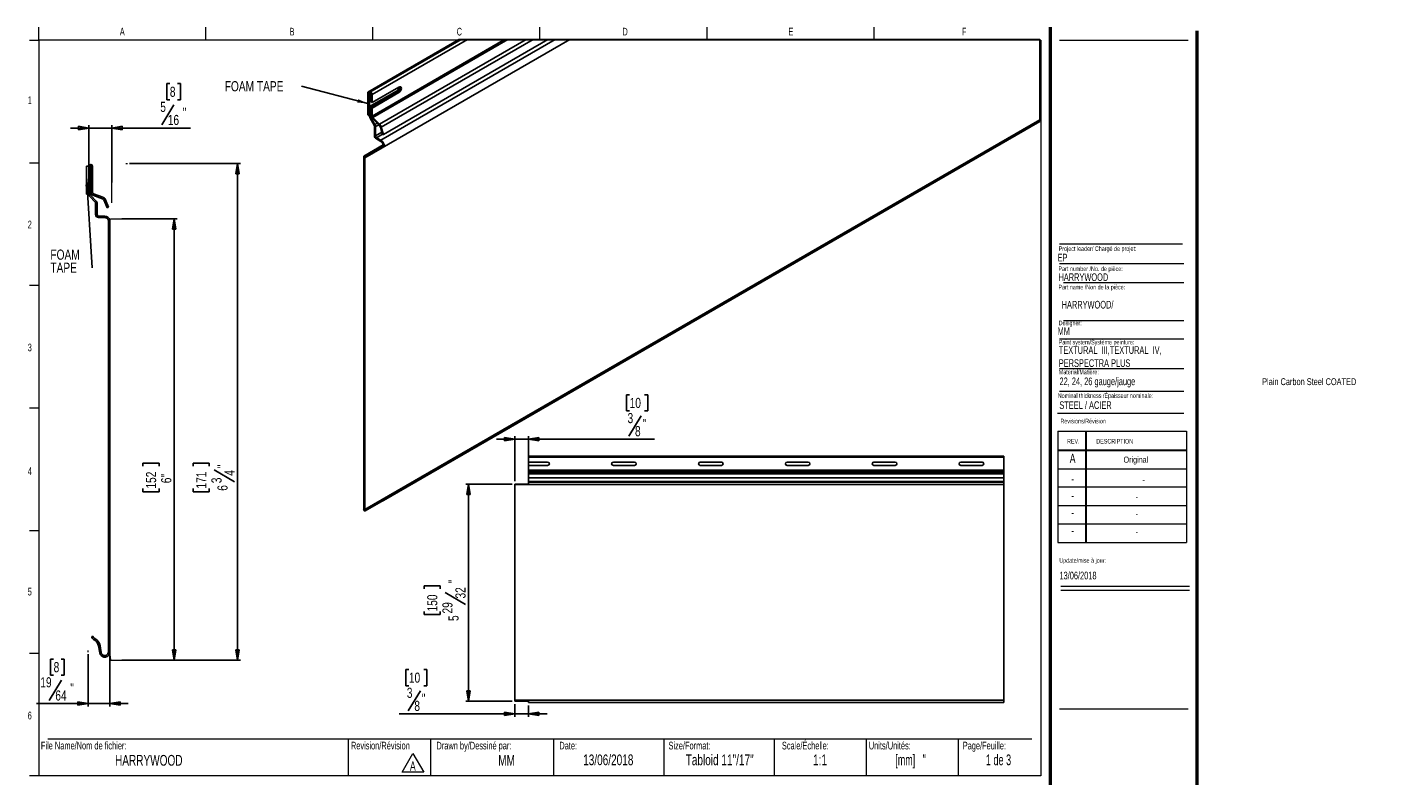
# Model space of a CAD drawing. Header units: inches. Extents: x 0.5 to 18.9, y 0.4 to 10.7.
import ezdxf

# ---------------------------------------------------------------- set-up
doc = ezdxf.new("R2010")
doc.units = ezdxf.units.IN
doc.header["$MEASUREMENT"] = 0
doc.layers.add('FORMAT', color=7, linetype='Continuous')
doc.styles.add('SLDTEXTSTYLE0', font='TXT', dxfattribs={"width": 0.7})
doc.styles.add('SLDTEXTSTYLE1', font='TXT', dxfattribs={"width": 0.633333})
doc.styles.add('SLDTEXTSTYLE2', font='TXT', dxfattribs={"width": 0.625})
doc.styles.add('SLDTEXTSTYLE3', font='TXT', dxfattribs={"width": 0.75})
doc.dimstyles.new('SLDDIMSTYLE0', dxfattribs={"dimtxt": 0.137795, "dimasz": 0.14, "dimexe": 0, "dimexo": 0.0625, "dimgap": 0.034449, "dimtad": 1, "dimdec": 3, "dimrnd": 1e-09, "dimzin": 12, "dimdsep": 46, "dimlunit": 5, "dimtxsty": 'SLDTEXTSTYLE3', "dimblk1": 'CLOSED', "dimblk2": 'CLOSED', "dimsah": 1, "dimcen": 0.09, "dimadec": 0, "dimazin": 3, "dimtfac": 1, "dimtdec": 3, "dimtofl": 0, "dimtmove": 0, "dimatfit": 3, "dimldrblk": 'CLOSED', "dimfxl": 1, "dimfrac": 2, "dimtolj": 1, "dimtzin": 12, "dimarcsym": 0})
doc.dimstyles.new('SLDDIMSTYLE1', dxfattribs={"dimtxt": 0.137795, "dimasz": 0.14, "dimexe": 0, "dimexo": 0.0625, "dimgap": 0.034449, "dimtad": 1, "dimdec": 6, "dimrnd": 1e-09, "dimzin": 12, "dimdsep": 46, "dimlunit": 5, "dimtxsty": 'SLDTEXTSTYLE3', "dimblk1": 'CLOSED', "dimblk2": 'CLOSED', "dimsah": 1, "dimcen": 0.09, "dimadec": 0, "dimazin": 3, "dimtfac": 1, "dimtdec": 3, "dimtofl": 0, "dimtmove": 0, "dimatfit": 3, "dimldrblk": 'CLOSED', "dimfxl": 1, "dimfrac": 2, "dimtolj": 1, "dimtzin": 12, "dimarcsym": 0})
doc.dimstyles.new('SLDDIMSTYLE2', dxfattribs={"dimtxt": 0.137795, "dimasz": 0.14, "dimexe": 0, "dimexo": 0.0625, "dimgap": 0.034449, "dimtad": 1, "dimdec": 6, "dimrnd": 1e-09, "dimzin": 12, "dimdsep": 46, "dimlunit": 5, "dimtxsty": 'SLDTEXTSTYLE3', "dimblk1": 'CLOSED', "dimblk2": 'CLOSED', "dimsah": 1, "dimcen": 0.09, "dimadec": 0, "dimazin": 3, "dimtfac": 1, "dimtdec": 3, "dimtmove": 0, "dimatfit": 0, "dimldrblk": 'CLOSED', "dimfxl": 1, "dimfrac": 2, "dimtolj": 1, "dimtzin": 12, "dimarcsym": 0})
doc.dimstyles.new('SLDDIMSTYLE3', dxfattribs={"dimtxt": 0.18, "dimasz": 0.14, "dimexe": 0, "dimexo": 0.0625, "dimgap": 0, "dimtad": 0, "dimtih": 1, "dimtoh": 1, "dimdec": 0, "dimrnd": 1e-09, "dimzin": 0, "dimdsep": 46, "dimlunit": 5, "dimtxsty": 'Standard', "dimsah": 1, "dimcen": 0.09, "dimadec": 0, "dimazin": 0, "dimtfac": 0.14, "dimtdec": 0, "dimtofl": 0, "dimtmove": 0, "dimatfit": 3, "dimfxl": 1, "dimfrac": 2, "dimtolj": 1, "dimtzin": 0, "dimarcsym": 0})
doc.dimstyles.new('SLDDIMSTYLE4', dxfattribs={"dimtxt": 0.137795, "dimasz": 0.14, "dimexe": 0, "dimexo": 0.0625, "dimgap": 0.034449, "dimtad": 1, "dimdec": 6, "dimlfac": 2, "dimrnd": 1e-09, "dimzin": 12, "dimdsep": 46, "dimlunit": 5, "dimtxsty": 'SLDTEXTSTYLE3', "dimblk1": 'CLOSED', "dimblk2": 'CLOSED', "dimsah": 1, "dimcen": 0.09, "dimadec": 0, "dimazin": 3, "dimtfac": 1, "dimtdec": 3, "dimtmove": 0, "dimatfit": 0, "dimldrblk": 'CLOSED', "dimfxl": 1, "dimfrac": 2, "dimtolj": 1, "dimtzin": 12, "dimarcsym": 0})
doc.dimstyles.new('SLDDIMSTYLE5', dxfattribs={"dimtxt": 0.137795, "dimasz": 0.14, "dimexe": 0, "dimexo": 0.0625, "dimgap": 0.034449, "dimtad": 1, "dimdec": 6, "dimlfac": 2, "dimrnd": 1e-09, "dimzin": 12, "dimdsep": 46, "dimlunit": 5, "dimtxsty": 'SLDTEXTSTYLE3', "dimblk1": 'CLOSED', "dimblk2": 'CLOSED', "dimsah": 1, "dimcen": 0.09, "dimadec": 0, "dimazin": 3, "dimtfac": 1, "dimtdec": 3, "dimtofl": 0, "dimtmove": 0, "dimatfit": 3, "dimldrblk": 'CLOSED', "dimfxl": 1, "dimfrac": 2, "dimtolj": 1, "dimtzin": 12, "dimarcsym": 0})

# ---------------------------------------------------------------- blocks, each defined once
blk = doc.blocks.new('SW_NOTE_0')
at = {"color": 0, "linetype": 'Continuous', "lineweight": 0}
for p, q in [((-0.097, 0.014), (0.05, 0.269)), ((0.05, 0.269), (0.198, 0.014)), ((0.198, 0.014), (-0.097, 0.014))]:
    blk.add_line(p, q, dxfattribs=at)
at = {"color": 0, "linetype": 'Continuous', "lineweight": 0, "insert": (0.049, 0.161), "char_height": 0.125, "attachment_point": 2, "style": 'SLDTEXTSTYLE0'}
blk.add_mtext('A', dxfattribs=at)
blk = doc.blocks.new('SW_NOTE_1')
at = {"layer": 'FORMAT', "color": 0, "char_height": 0.10417, "attachment_point": 1, "style": 'SLDTEXTSTYLE0'}
for s, insert in [('TEXTURAL  III,TEXTURAL  IV,', (0, 0.134)), ('PERSPECTRA PLUS', (0, -0.044))]:
    blk.add_mtext(s, dxfattribs=dict(at, insert=insert))
blk = doc.blocks.new('_CLOSED')
at = {"color": 0, "linetype": 'ByBlock', "lineweight": -2}
for p, q in [((-1, 0.166667), (0, 0)), ((-1, 0.166667), (-1, -0.166667)), ((0, 0), (-1, -0.166667)), ((0, 0), (-1, 0))]:
    blk.add_line(p, q, dxfattribs=at)
blk = doc.blocks.new('_D')
at = {"layer": 'FORMAT'}
for p, q in [((1.756, 8.089), (2.507, 8.089)), ((2.467, 8.089), (2.467, 2.089)), ((2.042, 4.725), (2.042, 4.767)), ((2.042, 4.767), (2.261, 4.767)), ((2.261, 4.767), (2.261, 4.725)), ((2.042, 4.42), (2.042, 4.378)), ((2.261, 4.378), (2.261, 4.42)), ((2.042, 4.378), (2.261, 4.378)), ((1.756, 2.089), (2.507, 2.089))]:
    blk.add_line(p, q, dxfattribs=at)
at = {"layer": 'FORMAT', "xscale": 0.14, "yscale": 0.14}
for p, rotation in [((2.467, 8.089), 90.0000000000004), ((2.467, 2.089), 270.0000000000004)]:
    blk.add_blockref('_CLOSED', p, dxfattribs=dict(at, rotation=rotation))
at = {"layer": 'FORMAT', "char_height": 0.1378, "attachment_point": 1, "rotation": 90, "style": 'SLDTEXTSTYLE3'}
for s, insert in [('152', (2.084, 4.42)), ('6"', (2.29, 4.493))]:
    blk.add_mtext(s, dxfattribs=dict(at, insert=insert))
blk = doc.blocks.new('_D_1')
at = {"layer": 'FORMAT'}
for p, q in [((1.861, 8.839), (3.368, 8.839)), ((3.328, 8.839), (3.328, 2.089)), ((2.725, 4.725), (2.725, 4.767)), ((2.725, 4.767), (2.944, 4.767)), ((2.944, 4.767), (2.944, 4.725)), ((3.012, 4.677), (3.288, 4.512)), ((2.725, 4.42), (2.725, 4.378)), ((2.944, 4.378), (2.944, 4.42)), ((2.725, 4.378), (2.944, 4.378)), ((1.861, 2.089), (3.368, 2.089))]:
    blk.add_line(p, q, dxfattribs=at)
at = {"layer": 'FORMAT', "xscale": 0.14, "yscale": 0.14}
for p, rotation in [((3.328, 8.839), 90.0000000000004), ((3.328, 2.089), 270.0000000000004)]:
    blk.add_blockref('_CLOSED', p, dxfattribs=dict(at, rotation=rotation))
at = {"layer": 'FORMAT', "attachment_point": 1, "rotation": 90, "style": 'SLDTEXTSTYLE3'}
for s, insert, char_height in [('171', (2.766, 4.42), 0.1378), ('"', (3.053, 4.697), 0.138), ('4', (3.151, 4.595), 0.138), ('3', (2.973, 4.493), 0.138), ('6', (3.055, 4.391), 0.138)]:
    blk.add_mtext(s, dxfattribs=dict(at, insert=insert, char_height=char_height))
blk = doc.blocks.new('_D_2')
at = {"layer": 'FORMAT'}
for p, q in [((2.408, 9.926), (2.366, 9.926)), ((2.366, 9.926), (2.366, 9.707)), ((2.51, 9.926), (2.552, 9.926)), ((2.552, 9.926), (2.552, 9.707)), ((2.463, 9.638), (2.297, 9.363)), ((2.366, 9.707), (2.408, 9.707)), ((2.552, 9.707), (2.51, 9.707)), ((1.307, 9.322), (1.057, 9.322)), ((1.307, 8.579), (1.307, 9.362)), ((1.619, 9.322), (1.307, 9.322)), ((1.619, 8.579), (1.619, 9.362)), ((1.619, 9.322), (2.691, 9.322))]:
    blk.add_line(p, q, dxfattribs=at)
at = {"layer": 'FORMAT', "xscale": 0.14, "yscale": 0.14}
blk.add_blockref('_CLOSED', (1.307, 9.322), dxfattribs=at)
at = {"layer": 'FORMAT', "xscale": 0.14, "yscale": 0.14, "rotation": 180.0000000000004}
blk.add_blockref('_CLOSED', (1.619, 9.322), dxfattribs=at)
at = {"layer": 'FORMAT', "attachment_point": 1, "style": 'SLDTEXTSTYLE3'}
for s, insert, char_height in [('8', (2.408, 9.884), 0.138), ('5', (2.278, 9.678), 0.138), ('"', (2.583, 9.598), 0.138), ('16', (2.38, 9.5), 0.1378)]:
    blk.add_mtext(s, dxfattribs=dict(at, insert=insert, char_height=char_height))
blk = doc.blocks.new('_D_3')
at = {"layer": 'FORMAT'}
for p, q in [((0.828, 2.103), (0.786, 2.103)), ((0.786, 2.103), (0.786, 1.884)), ((0.93, 2.103), (0.972, 2.103)), ((0.972, 2.103), (0.972, 1.884)), ((1.296, 2.169), (1.296, 1.46)), ((1.593, 2.169), (1.593, 1.46)), ((0.786, 1.884), (0.828, 1.884)), ((0.972, 1.884), (0.93, 1.884)), ((0.934, 1.816), (0.768, 1.54)), ((1.296, 1.5), (0.596, 1.5)), ((1.296, 1.5), (1.593, 1.5)), ((1.593, 1.5), (1.843, 1.5))]:
    blk.add_line(p, q, dxfattribs=at)
at = {"layer": 'FORMAT', "xscale": 0.14, "yscale": 0.14}
blk.add_blockref('_CLOSED', (1.296, 1.5), dxfattribs=at)
at = {"layer": 'FORMAT', "xscale": 0.14, "yscale": 0.14, "rotation": 180.0000000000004}
blk.add_blockref('_CLOSED', (1.593, 1.5), dxfattribs=at)
at = {"layer": 'FORMAT', "attachment_point": 1, "style": 'SLDTEXTSTYLE3'}
for s, insert, char_height in [('8', (0.828, 2.062), 0.138), ('19', (0.647, 1.856), 0.1378), ('64', (0.851, 1.677), 0.1378), ('"', (1.055, 1.775), 0.138)]:
    blk.add_mtext(s, dxfattribs=dict(at, insert=insert, char_height=char_height))
blk = doc.blocks.new('SW_NOTE_2')
at = {"layer": 'FORMAT', "color": 0, "char_height": 0.1378, "attachment_point": 1, "style": 'SLDTEXTSTYLE3'}
for s, insert in [('FOAM', (-0.57, 0.247)), ('TAPE', (-0.57, 0.069))]:
    blk.add_mtext(s, dxfattribs=dict(at, insert=insert))
blk = doc.blocks.new('SW_NOTE_3')
at = {"layer": 'FORMAT', "color": 0, "insert": (-1.044, 0.069), "char_height": 0.1378, "attachment_point": 1, "style": 'SLDTEXTSTYLE3'}
blk.add_mtext('FOAM TAPE', dxfattribs=at)
blk = doc.blocks.new('_D_4')
at = {"layer": 'FORMAT', "color": 250, "true_color": 0x454545}
for p, q in [((8.659, 5.695), (8.617, 5.695)), ((8.617, 5.695), (8.617, 5.476)), ((8.863, 5.695), (8.905, 5.695)), ((8.905, 5.695), (8.905, 5.476)), ((8.617, 5.476), (8.659, 5.476)), ((8.815, 5.408), (8.65, 5.133)), ((8.905, 5.476), (8.863, 5.476)), ((7.099, 5.092), (6.849, 5.092)), ((7.099, 4.521), (7.099, 5.131)), ((7.286, 5.092), (7.099, 5.092)), ((7.286, 4.659), (7.286, 5.131)), ((7.286, 5.092), (8.997, 5.092))]:
    blk.add_line(p, q, dxfattribs=at)
at = {"layer": 'FORMAT', "color": 250, "true_color": 0x454545, "xscale": 0.14, "yscale": 0.14}
blk.add_blockref('_CLOSED', (7.099, 5.092, 0.09), dxfattribs=at)
at = {"layer": 'FORMAT', "color": 250, "true_color": 0x454545, "xscale": 0.14, "yscale": 0.14, "rotation": 180.0000000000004}
blk.add_blockref('_CLOSED', (7.286, 5.092, 0.09), dxfattribs=at)
at = {"layer": 'FORMAT', "color": 250, "true_color": 0x454545, "attachment_point": 1, "style": 'SLDTEXTSTYLE3'}
for s, insert, char_height in [('10', (8.659, 5.654), 0.1378), ('3', (8.631, 5.448), 0.138), ('"', (8.834, 5.367), 0.138), ('8', (8.732, 5.27), 0.138)]:
    blk.add_mtext(s, dxfattribs=dict(at, insert=insert, char_height=char_height))
blk = doc.blocks.new('_D_5')
at = {"layer": 'FORMAT', "color": 250, "true_color": 0x454545}
for p, q in [((5.658, 1.96), (5.617, 1.96)), ((5.617, 1.96), (5.617, 1.741)), ((5.862, 1.96), (5.904, 1.96)), ((5.904, 1.96), (5.904, 1.741)), ((5.617, 1.741), (5.658, 1.741)), ((5.815, 1.673), (5.649, 1.397)), ((5.904, 1.741), (5.862, 1.741)), ((7.099, 1.489), (7.099, 1.318)), ((7.099, 1.357), (5.524, 1.357)), ((7.286, 1.357), (7.099, 1.357)), ((7.286, 1.471), (7.286, 1.318)), ((7.286, 1.357), (7.536, 1.357))]:
    blk.add_line(p, q, dxfattribs=at)
at = {"layer": 'FORMAT', "color": 250, "true_color": 0x454545, "xscale": 0.14, "yscale": 0.14}
blk.add_blockref('_CLOSED', (7.099, 1.357, 0.09), dxfattribs=at)
at = {"layer": 'FORMAT', "color": 250, "true_color": 0x454545, "xscale": 0.14, "yscale": 0.14, "rotation": 180.0000000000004}
blk.add_blockref('_CLOSED', (7.286, 1.357, 0.09), dxfattribs=at)
at = {"layer": 'FORMAT', "color": 250, "true_color": 0x454545, "attachment_point": 1, "style": 'SLDTEXTSTYLE3'}
for s, insert, char_height in [('10', (5.658, 1.919), 0.1378), ('3', (5.63, 1.713), 0.138), ('8', (5.732, 1.535), 0.138), ('"', (5.834, 1.632), 0.138)]:
    blk.add_mtext(s, dxfattribs=dict(at, insert=insert, char_height=char_height))
blk = doc.blocks.new('_D_6')
at = {"layer": 'FORMAT', "color": 250, "true_color": 0x454545}
for p, q in [((7.06, 4.482), (6.43, 4.482)), ((6.469, 4.482), (6.469, 1.529)), ((5.866, 3.056), (5.866, 3.098)), ((5.866, 3.098), (6.085, 3.098)), ((6.085, 3.098), (6.085, 3.056)), ((6.153, 3.008), (6.429, 2.843)), ((5.866, 2.75), (5.866, 2.708)), ((5.866, 2.708), (6.085, 2.708)), ((6.085, 2.708), (6.085, 2.75)), ((7.06, 1.529), (6.43, 1.529))]:
    blk.add_line(p, q, dxfattribs=at)
at = {"layer": 'FORMAT', "color": 250, "true_color": 0x454545, "xscale": 0.14, "yscale": 0.14}
for p, rotation in [((6.469, 4.482, 0.09), 90.0000000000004), ((6.469, 1.529, 0.09), 270.0000000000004)]:
    blk.add_blockref('_CLOSED', p, dxfattribs=dict(at, rotation=rotation))
at = {"layer": 'FORMAT', "color": 250, "true_color": 0x454545, "attachment_point": 1, "rotation": 90, "style": 'SLDTEXTSTYLE3'}
for s, insert, char_height in [('"', (6.194, 3.129), 0.138), ('150', (5.907, 2.75), 0.1378), ('32', (6.291, 2.926), 0.1378), ('29', (6.113, 2.722), 0.1378), ('5', (6.196, 2.62), 0.138)]:
    blk.add_mtext(s, dxfattribs=dict(at, insert=insert, char_height=char_height))

msp = doc.modelspace()

# ---------------------------------------------------------------- linework, layer by layer
at = {"color": 7, "linetype": 'Continuous', "lineweight": 18}
for p, q in [((0.6262516, 10.51707317), (0.6262516, 10.69394495)), ((2.89708494, 10.51707317), (2.89708494, 10.69394495)), ((5.16791827, 10.51707317), (5.16791827, 10.69394495)), ((7.4387516, 10.51707317), (7.4387516, 10.69394495)), ((9.70958494, 10.69394495), (9.70958494, 10.51707317)), ((11.98041827, 10.69394495), (11.98041827, 10.51707317)), ((0.5012516, 10.51707317), (0.6262516, 10.51707317)), ((14.2512516, 10.51707317), (0.6262516, 10.51707317)), ((0.6262516, 10.51707317), (0.6262516, 0.51707317)), ((14.23801957, 10.52446205), (6.33681026, 10.52446205)), ((14.23801957, 9.40967665), (14.23801957, 10.52446205)), ((14.2512516, 10.51707317), (14.2512516, 0.51707317)), ((14.5012516, 10.51707317), (16.2512516, 10.51707317)), ((0.5012516, 8.8504065), (0.6262516, 8.8504065)), ((14.50528094, 7.4796461), (16.19286796, 7.4796461)), ((0.5012516, 7.18373984), (0.6262516, 7.18373984)), ((14.55782728, 7.22283311), (16.19286796, 7.22283311)), ((14.55782728, 6.70729719), (16.19286796, 6.70729719)), ((14.50528094, 6.45740283), (16.19286796, 6.45740283)), ((14.50528094, 6.05316409), (16.19286796, 6.05316409)), ((14.50528094, 5.74531323), (16.19286796, 5.74531323)), ((0.5012516, 5.51707317), (0.6262516, 5.51707317)), ((14.4754278, 5.446808), (16.19286796, 5.446808)), ((14.48119985, 5.19874946), (16.23119985, 5.19874946)), ((14.48119985, 5.19874946), (14.48119985, 3.68874946)), ((14.85619985, 5.19874946), (14.85619985, 3.68874946)), ((14.86619985, 5.19874946), (14.86619985, 3.68874946)), ((16.23119985, 5.19874946), (16.23119985, 3.68874946)), ((14.48119985, 4.94874946), (16.23119985, 4.94874946)), ((14.48119985, 4.93874946), (16.23119985, 4.93874946)), ((14.48119985, 4.68874946), (16.23119985, 4.68874946)), ((16.23119985, 4.43874946), (14.48119985, 4.43874946)), ((14.48119985, 4.18874946), (16.23119985, 4.18874946)), ((16.23119985, 3.93874946), (14.48119985, 3.93874946)), ((0.5012516, 3.8504065), (0.6262516, 3.8504065)), ((14.48119985, 3.68874946), (16.23119985, 3.68874946)), ((14.52153854, 3.094666), (16.27153854, 3.094666)), ((14.52153854, 3.03864953), (16.27153854, 3.03864953)), ((0.5012516, 2.18373984), (0.6262516, 2.18373984)), ((0.7512516, 1.01707317), (14.1262516, 1.01707317)), ((4.83168021, 1.01707317), (4.83168021, 0.51707317)), ((5.95393245, 1.01707317), (5.95393245, 0.51707317)), ((7.6262516, 1.01707317), (7.6262516, 0.51707317)), ((9.1262516, 1.01707317), (9.1262516, 0.51707317)), ((10.6262516, 1.01707317), (10.6262516, 0.51707317)), ((11.8762516, 1.01707317), (11.8762516, 0.51707317)), ((13.1262516, 1.01707317), (13.1262516, 0.51707317)), ((0.6262516, 0.51707317), (0.5012516, 0.51707317)), ((14.2512516, 0.51707317), (0.6262516, 0.51707317))]:
    msp.add_line(p, q, dxfattribs=at)
at = {"color": 7, "linetype": 'Continuous', "lineweight": 50}
for p, q in [((14.3762516, 10.69394495), (14.3762516, 0.39207317)), ((16.3762516, 0.39207317), (16.3762516, 10.64207317))]:
    msp.add_line(p, q, dxfattribs=at)
at = {"color": 7, "linetype": 'Continuous', "lineweight": 25}
for p, q in [((7.84453497, 10.52446205), (5.06049207, 8.91726834)), ((6.33681026, 10.52446205), (5.09941431, 9.81012854)), ((6.36994774, 10.52446205), (5.12844664, 9.80775878)), ((5.15852822, 9.77600281), (6.45503807, 10.52446205)), ((6.95935995, 10.52446205), (5.15852822, 9.48486397)), ((7.00384167, 10.52446205), (5.16768686, 9.46447249)), ((7.25181841, 10.52446205), (5.25858541, 9.37379312)), ((7.6487563, 10.52446205), (5.27671642, 9.15511262)), ((7.34840345, 10.52446205), (5.2831512, 9.33221732)), ((7.54877303, 10.52446205), (5.31197732, 9.23318741)), ((5.12196112, 9.79711247), (5.09941431, 9.81012854)), ((5.09941431, 9.81012854), (5.09941431, 9.50212514)), ((5.12333801, 9.79790732), (5.12196112, 9.79711247)), ((5.12196112, 9.48910907), (5.12196112, 9.79711247)), ((5.12328404, 9.61286821), (5.48823049, 9.82354731)), ((5.12328404, 9.79634873), (5.12328404, 9.68869039)), ((5.13742635, 9.60470413), (5.5023728, 9.81538324)), ((5.13742635, 9.78818464), (5.13742635, 9.68052631)), ((5.1443859, 9.60068638), (5.50933235, 9.81136548)), ((5.1443859, 9.78416688), (5.1443859, 9.67650856)), ((5.52347467, 9.87902357), (5.15852822, 9.66834447)), ((5.15852822, 9.5925223), (5.52347467, 9.80320139)), ((5.15852822, 9.77600281), (5.15852822, 9.66834447)), ((5.48823049, 9.82354731), (5.5023728, 9.81538324)), ((5.50933235, 9.81136548), (5.52347467, 9.80320139)), ((5.12328404, 9.68869039), (5.13742635, 9.68052631)), ((5.12328404, 9.61286821), (5.12328404, 9.48211521)), ((5.13742635, 9.60470413), (5.12328404, 9.61286821)), ((5.1443859, 9.68454407), (5.13742635, 9.68052631)), ((5.13742635, 9.60470413), (5.13742635, 9.47395113)), ((5.1443859, 9.67650856), (5.15852822, 9.66834447)), ((5.1443859, 9.60068638), (5.1443859, 9.49302805)), ((5.15852822, 9.5925223), (5.1443859, 9.60068638)), ((5.15852822, 9.5925223), (5.15852822, 9.48486397)), ((14.23801957, 9.43308849), (5.06049207, 4.13501499)), ((5.09941431, 9.50212514), (5.12196112, 9.48910907)), ((5.12328404, 9.48987282), (5.12196112, 9.48910907)), ((5.13150314, 9.45445706), (5.18472962, 9.36226609)), ((5.14150335, 9.46023181), (5.19472983, 9.36804084)), ((5.16284985, 9.45191882), (5.25374869, 9.36123946)), ((5.16768686, 9.46447249), (5.25858541, 9.37379312)), ((5.31131997, 4.25640255), (14.23801957, 9.40967665)), ((5.18880661, 9.34854678), (5.18880661, 9.22193549)), ((5.20294864, 9.34038269), (5.20294864, 9.21377142)), ((5.27003906, 9.3336693), (5.29886489, 9.23463939)), ((5.2831512, 9.33221732), (5.31197732, 9.23318741)), ((5.31197732, 9.23318741), (5.29886489, 9.23463939)), ((5.30956058, 9.09291424), (5.04439559, 8.93983774)), ((5.32428721, 9.0844127), (5.05912222, 8.93133615)), ((5.21686802, 9.18966227), (5.27671642, 9.15511262)), ((5.21686802, 9.17333145), (5.27671642, 9.1387818)), ((5.30956058, 9.09291424), (5.32428721, 9.0844127)), ((5.04439559, 8.93983774), (5.05912222, 8.93133615)), ((5.06049207, 8.91726834), (5.04635005, 8.92543238)), ((5.04635005, 4.14317895), (5.04635005, 8.92543238)), ((5.06049207, 4.13501499), (5.06049207, 8.91726834)), ((1.30495831, 8.80164782), (1.27307213, 8.80164782)), ((1.27307213, 8.80164782), (1.27307213, 8.42444266)), ((1.30495831, 8.42444266), (1.30495831, 8.80164782)), ((1.30682932, 8.80164782), (1.30682932, 8.66980098)), ((1.30682932, 8.66980098), (1.32682932, 8.66980098)), ((1.30682932, 8.57694318), (1.30682932, 8.66980098)), ((1.32682932, 8.80164782), (1.32682932, 8.66980098)), ((1.32682932, 8.57694318), (1.32682932, 8.66980098)), ((1.33667184, 8.80164782), (1.33667184, 8.66980098)), ((1.33667184, 8.66980098), (1.35667184, 8.66980098)), ((1.33667184, 8.57694318), (1.33667184, 8.66980098)), ((1.35667184, 8.80164782), (1.35667184, 8.66980098)), ((1.35667184, 8.57694318), (1.35667184, 8.66980098)), ((1.30682932, 8.57694318), (1.30682932, 8.41681279)), ((1.32682932, 8.57694318), (1.30682932, 8.57694318)), ((1.32682932, 8.57694318), (1.32682932, 8.41681279)), ((1.33667184, 8.57694318), (1.33667184, 8.44509634)), ((1.35667184, 8.57694318), (1.33667184, 8.57694318)), ((1.35667184, 8.57694318), (1.35667184, 8.44509634)), ((1.27307213, 8.42444266), (1.30495831, 8.42444266)), ((1.3184528, 8.38875123), (1.39372641, 8.31347763)), ((1.33259494, 8.40289336), (1.40786854, 8.32761976)), ((1.3627838, 8.4078046), (1.49133396, 8.36101617)), ((1.3696242, 8.42659845), (1.49817437, 8.37981002)), ((1.39949202, 8.2995582), (1.39949202, 8.1445001)), ((1.41949202, 8.2995582), (1.41949202, 8.1445001)), ((1.5143719, 8.33876869), (1.55513815, 8.23786869)), ((1.53291558, 8.34626082), (1.57368182, 8.24536083)), ((1.43917706, 8.12481506), (1.52381524, 8.12481506)), ((1.43917706, 8.10481506), (1.52381524, 8.10481506)), ((1.57368182, 8.24536083), (1.55513815, 8.23786869)), ((1.57026399, 8.07186265), (1.59109072, 8.07186265)), ((1.59302784, 8.05560246), (1.57302784, 8.05560246)), ((1.57302784, 2.19887919), (1.57302784, 8.05560246)), ((1.59302784, 2.19887919), (1.59302784, 8.05560246)), ((13.74522907, 4.85930979), (7.28638557, 4.85930979)), ((7.28638557, 4.85930979), (7.28638557, 4.84684916)), ((7.28638557, 4.84684916), (13.74522907, 4.84684916)), ((7.28638557, 4.84684916), (7.28638557, 4.78092574)), ((13.74522907, 4.85930979), (13.74522907, 4.84684916)), ((13.74522907, 4.84684916), (13.74522907, 4.66857342)), ((7.28638557, 4.73449684), (7.28638557, 4.78092574)), ((7.54444167, 4.78092574), (7.28638557, 4.78092574)), ((7.28638557, 4.73449684), (7.54444167, 4.73449684)), ((7.28638557, 4.73449684), (7.28638557, 4.66857342)), ((13.74522907, 4.66857342), (7.28638557, 4.66857342)), ((7.28638557, 4.66857342), (7.28638557, 4.65932448)), ((13.74522907, 4.65932448), (7.28638557, 4.65932448)), ((7.28638557, 4.65932448), (7.28638557, 4.63593026)), ((13.74522907, 4.63593026), (7.28638557, 4.63593026)), ((7.28638557, 4.63593026), (7.28638557, 4.61915566)), ((7.28638557, 4.61915566), (7.28638557, 4.56870566)), ((13.74522907, 4.61915566), (7.28638557, 4.61915566)), ((8.72554403, 4.78092574), (8.43770473, 4.78092574)), ((8.43770473, 4.73449684), (8.72554403, 4.73449684)), ((9.9066464, 4.78092574), (9.61880709, 4.78092574)), ((9.61880709, 4.73449684), (9.9066464, 4.73449684)), ((11.08774876, 4.78092574), (10.79990945, 4.78092574)), ((10.79990945, 4.73449684), (11.08774876, 4.73449684)), ((12.26885112, 4.78092574), (11.98101182, 4.78092574)), ((11.98101182, 4.73449684), (12.26885112, 4.73449684)), ((13.44995348, 4.78092574), (13.16211418, 4.78092574)), ((13.16211418, 4.73449684), (13.44995348, 4.73449684)), ((13.74522907, 4.65932448), (13.74522907, 4.66857342)), ((13.74522907, 4.65932448), (13.74522907, 4.63593026)), ((13.74522907, 4.61915566), (13.74522907, 4.63593026)), ((13.74522907, 4.61915566), (13.74522907, 4.56870566)), ((7.28638557, 4.48195657), (7.09888557, 4.48195657)), ((7.09888557, 4.47382648), (7.09888557, 4.48195657)), ((13.74522907, 4.47382648), (7.09888557, 4.47382648)), ((7.09888557, 1.54546484), (7.09888557, 4.47382648)), ((13.74522907, 4.56870566), (7.28638557, 4.56870566)), ((7.28638557, 4.56870566), (7.28638557, 4.5649596)), ((13.74522907, 4.5649596), (7.28638557, 4.5649596)), ((7.28638557, 4.5649596), (7.28638557, 4.5182753)), ((7.28638557, 4.5182753), (13.74522907, 4.5182753)), ((7.28638557, 4.50843278), (7.28638557, 4.5182753)), ((13.74522907, 4.50843278), (7.28638557, 4.50843278)), ((7.28638557, 4.48195657), (7.28638557, 4.50843278)), ((13.74522907, 4.5649596), (13.74522907, 4.56870566)), ((13.74522907, 4.5649596), (13.74522907, 4.5182753)), ((13.74522907, 4.5182753), (13.74522907, 4.50843278)), ((13.74522907, 4.50843278), (13.74522907, 4.47382648)), ((13.74522907, 4.47382648), (13.74522907, 1.54546484)), ((5.31963324, 4.26440518), (5.05446825, 4.1113286)), ((5.05446825, 4.1113286), (5.04206684, 4.12633712)), ((5.06049207, 4.13501499), (5.04635005, 4.14317895)), ((1.35401921, 2.38596165), (1.34919862, 2.39542258)), ((1.35349996, 2.40866074), (1.36255034, 2.41327214)), ((1.37183934, 2.39504146), (1.36255034, 2.41327214)), ((1.3781481, 2.36500368), (1.37074784, 2.36893847)), ((1.38753753, 2.38266263), (1.38013727, 2.38659742)), ((1.45565414, 2.18686055), (1.43901458, 2.28122816)), ((1.47535029, 2.19033351), (1.45871074, 2.28470112)), ((1.58450891, 2.16561265), (1.56697058, 2.17522551)), ((1.59302784, 2.19887919), (1.57302784, 2.19887919)), ((13.74522907, 1.54546484), (7.09888557, 1.54546484)), ((7.09888557, 1.52883157), (7.09888557, 1.54546484)), ((7.28638557, 1.52883157), (7.09888557, 1.52883157)), ((7.28638557, 1.51085854), (7.28638557, 1.52883157)), ((7.28638557, 1.51085854), (13.74522907, 1.51085854)), ((13.74522907, 1.54546484), (13.74522907, 1.51085854))]:
    msp.add_line(p, q, dxfattribs=at)
at = {"color": 8, "linetype": 'Continuous', "lineweight": 25}
for p, q in [((5.13742635, 9.78818464), (5.14090671, 9.79019384)), ((5.14657121, 9.47923029), (5.13742635, 9.47395113)), ((5.15206234, 9.46632748), (5.14150335, 9.46023181)), ((5.19472983, 9.36804084), (5.22779603, 9.38712957)), ((5.20294864, 9.34038269), (5.24837078, 9.3666043)), ((5.20294864, 9.21377142), (5.29026651, 9.26417893)), ((5.21686802, 9.18966227), (5.29827735, 9.23665871))]:
    msp.add_line(p, q, dxfattribs=at)
at = {"color": 7, "linetype": 'Continuous', "lineweight": 25, "flags": 128}
for points in [[(5.12328404, 9.79634873), (5.12462544, 9.80336166), (5.12844547, 9.8077582), (5.13416247, 9.80886902), (5.14090613, 9.80652498), (5.14764978, 9.80108298), (5.15336678, 9.79337146), (5.15718682, 9.78456449), (5.15852822, 9.77600281)], [(5.13742635, 9.78818464), (5.13769123, 9.7895695), (5.13844568, 9.79043771), (5.13957441, 9.79065704), (5.14090613, 9.79019417), (5.14223784, 9.78911952), (5.14336687, 9.78759671), (5.14412102, 9.78585758), (5.1443859, 9.78416688)], [(5.50933235, 9.81136548), (5.52189597, 9.82150408), (5.53254678, 9.83587079), (5.53966355, 9.85227841), (5.54216272, 9.86822903), (5.53966355, 9.88129429), (5.53851311, 9.88349381)], [(5.52347467, 9.80320139), (5.53603828, 9.81333999), (5.54668909, 9.82770671), (5.55380586, 9.84411434), (5.55630474, 9.86006494), (5.55380586, 9.87313022), (5.54668909, 9.88132108), (5.53603828, 9.88339056), (5.52347467, 9.87902357)], [(5.30023239, 4.25320526), (5.31047518, 4.2559385), (5.31963324, 4.26440518)]]:
    msp.add_lwpolyline(points, dxfattribs=at)
at = {"color": 7, "linetype": 'Continuous', "lineweight": 25}
for centre, radius, start, end in [((5.44929457, 9.88407761), 0.07197169, 302.751015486, 354.819531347), ((5.47018702, 9.87127091), 0.06449308, 299.937693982, 10.497296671), ((5.18051465, 9.48407199), 0.05726405, 181.958241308, 211.142237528), ((5.16580927, 9.47492028), 0.02839945, 181.955630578, 211.145269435), ((5.20635504, 9.49615999), 0.06204823, 182.893288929, 225.480564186), ((5.189266, 9.48641705), 0.03077699, 182.892518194, 225.481042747), ((5.16042371, 9.34757762), 0.02839944, 1.955644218, 31.145276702), ((5.24973227, 9.22470815), 0.06098872, 182.605665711, 237.394076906), ((5.14572369, 9.33842812), 0.05725832, 1.956232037, 31.143130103), ((5.23316989, 9.21514687), 0.03025254, 182.605892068, 237.393961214), ((5.20687242, 9.31494386), 0.06588374, 16.512198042, 44.642918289), ((5.18790377, 9.30398415), 0.09934377, 16.510833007, 44.644105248), ((5.21775213, 9.06408413), 0.10845725, 10.803067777, 57.06658819), ((5.23489611, 9.07414268), 0.07698802, 14.112369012, 57.097877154), ((4.98823798, 8.92488325), 0.05811466, 0.541399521, 14.911533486), ((4.98358195, 8.91687983), 0.0769111, 0.289426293, 10.833840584), ((1.33175058, 8.80164782), 0.02492126, 0, 180), ((1.33175058, 8.80164782), 0.00492126, 0, 180), ((1.34651436, 8.41681279), 0.03968504, 180, 225), ((1.34651436, 8.41681279), 0.01968504, 180, 225), ((1.37635688, 8.44509634), 0.03968504, 180, 250), ((1.37635688, 8.44509634), 0.01968504, 180, 250), ((1.37980698, 8.2995582), 0.01968504, 0, 45), ((1.37980698, 8.2995582), 0.03968504, 0, 45), ((1.4778686, 8.32402039), 0.03937008, 22, 70), ((1.4778686, 8.32402039), 0.05937008, 22, 70), ((1.43917706, 8.1445001), 0.03968504, 180, 270), ((1.43917706, 8.1445001), 0.01968504, 180, 270), ((1.52381524, 8.05560246), 0.0692126, 13.587561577, 90), ((1.52381524, 8.05560246), 0.0492126, 19.29348687, 90), ((1.52381524, 8.05560246), 0.0492126, 0, 19.29348687), ((1.52381524, 8.05560246), 0.0692126, 0, 13.587561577), ((7.54444167, 4.75771129), 0.02321445, 270, 90), ((8.43770473, 4.75771129), 0.02321445, 90, 270), ((8.72554403, 4.75771129), 0.02321445, 270, 90), ((9.61880709, 4.75771129), 0.02321445, 90, 270), ((9.9066464, 4.75771129), 0.02321445, 270, 90), ((10.79990945, 4.75771129), 0.02321445, 90, 270), ((11.08774876, 4.75771129), 0.02321445, 270, 90), ((11.98101182, 4.75771129), 0.02321445, 90, 270), ((12.26885112, 4.75771129), 0.02321445, 270, 90), ((13.16211418, 4.75771129), 0.02321445, 90, 270), ((13.44995348, 4.75771129), 0.02321445, 270, 90), ((5.0156012, 4.14203341), 0.03077018, 329.328591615, 2.133550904), ((5.01725186, 4.13340249), 0.04327027, 329.32685354, 2.135672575), ((1.35796837, 2.399891), 0.00984252, 117, 207), ((1.38937884, 2.40397828), 0.01968504, 207, 242), ((1.38937884, 2.40397828), 0.03968504, 207, 242), ((1.3226987, 2.26071853), 0.11811024, 10, 62), ((1.3226987, 2.26071853), 0.13811024, 10, 62), ((1.52381524, 2.19887919), 0.0692126, 190, 331.272607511), ((1.52381524, 2.19887919), 0.0492126, 190, 331.272607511), ((1.52381524, 2.19887919), 0.0492126, 331.272607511, 0), ((1.52381524, 2.19887919), 0.0692126, 331.272607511, 0)]:
    msp.add_arc(centre, radius, start, end, dxfattribs=at)
at = {"layer": 'FORMAT', "color": 250, "lineweight": 18, "true_color": 0x454545}
for p, q in [((1.81022163, 8.83872504), (1.83338733, 8.83872504)), ((1.30682932, 8.80164782), (1.30682932, 8.57568644)), ((1.33175058, 8.82656908), (1.33175058, 8.80656908)), ((1.61932932, 8.30673371), (1.61932932, 8.77182331)), ((1.5990774, 8.08872504), (1.83338733, 8.08872504)), ((14.50528094, 7.74778908), (16.17565424, 7.74778908)), ((7.09888557, 4.47382648), (7.09888557, 1.52883157)), ((1.29615284, 2.19887919), (1.29615284, 2.21755247)), ((1.59302784, 2.19887919), (1.59302784, 2.21755247)), ((1.58917924, 2.20186147), (1.5990774, 2.08872504)), ((1.5990774, 2.08872504), (1.83338733, 2.08872504))]:
    msp.add_line(p, q, dxfattribs=at)
at = {"layer": 'FORMAT', "lineweight": 18}
msp.add_line((14.5012516, 1.42655357), (16.2512516, 1.42655357), dxfattribs=at)

# ---------------------------------------------------------------- block references
at = {"color": 7, "linetype": 'Continuous', "lineweight": 0}
msp.add_blockref('SW_NOTE_0', (5.66292394, 0.55004025), dxfattribs=at)
at = {"layer": 'FORMAT', "color": 250, "true_color": 0x454545}
for name, p in [('SW_NOTE_3', (4.1982715, 9.889776)), ('SW_NOTE_2', (1.35395389, 7.42214339))]:
    msp.add_blockref(name, p, dxfattribs=at)
at = {"layer": 'FORMAT'}
msp.add_blockref('SW_NOTE_1', (14.4936793, 6.22195149), dxfattribs=at)

# ---------------------------------------------------------------- texts
at = {"color": 7, "linetype": 'Continuous', "lineweight": 0}
for s, insert, char_height, attachment_point, style in [('A', (1.76142579, 10.6839024), 0.10416667, 2, 'SLDTEXTSTYLE0'), ('B', (4.06958911, 10.6839024), 0.10416667, 2, 'SLDTEXTSTYLE0'), ('C', (6.34413178, 10.6839024), 0.10416667, 2, 'SLDTEXTSTYLE0'), ('D', (8.59747332, 10.6839024), 0.10416667, 2, 'SLDTEXTSTYLE0'), ('E', (10.8526565, 10.6839024), 0.10416667, 2, 'SLDTEXTSTYLE0'), ('F', (13.20742543, 10.6839024), 0.10416667, 2, 'SLDTEXTSTYLE0'), ('1', (0.5037246, 9.75182478), 0.10416667, 2, 'SLDTEXTSTYLE0'), ('2', (0.5037246, 8.06186262), 0.10416667, 2, 'SLDTEXTSTYLE0'), ('EP', (14.47701034, 7.61261449), 0.104166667, 1, 'SLDTEXTSTYLE0'), ('Project leader/ Chargé de projet:', (14.49277361, 7.71280373), 0.0625, 1, 'SLDTEXTSTYLE0'), ('Part number /No. de pièce:', (14.48926382, 7.43950417), 0.0625, 1, 'SLDTEXTSTYLE0'), ('HARRYWOOD', (14.48926382, 7.34629318), 0.104166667, 1, 'SLDTEXTSTYLE0'), ('Designer:', (14.49277361, 6.70270676), 0.0625, 1, 'SLDTEXTSTYLE0'), ('MM', (14.47701034, 6.6115619), 0.104166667, 1, 'SLDTEXTSTYLE0'), ('Paint system/Système peinture:', (14.4936793, 6.44233934), 0.0625, 1, 'SLDTEXTSTYLE0'), ('3', (0.5037246, 6.39100017), 0.10416667, 2, 'SLDTEXTSTYLE0'), ('Plain Carbon Steel COATED', (17.25790342, 5.92072099), 0.09375, 1, 'SLDTEXTSTYLE0'), ('Nominal thickness /Épaisseur nominale:', (14.48027845, 5.71521348), 0.0625, 1, 'SLDTEXTSTYLE0'), ('STEEL / ACIER', (14.50193609, 5.60657576), 0.1041666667, 1, 'SLDTEXTSTYLE0'), ('Revisions/Révision', (14.51560122, 5.36941883), 0.0625, 1, 'SLDTEXTSTYLE0'), ('REV.', (14.60623117, 5.09512968), 0.0625, 1, 'SLDTEXTSTYLE0'), ('DESCRIPTION', (15.00414236, 5.09512968), 0.0625, 1, 'SLDTEXTSTYLE0'), ('A', (14.68204136, 4.89428093), 0.125, 2, 'SLDTEXTSTYLE0'), ('Original', (15.54196943, 4.85546175), 0.083333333, 2, 'SLDTEXTSTYLE0'), ('4', (0.5037246, 4.7085424), 0.10416667, 2, 'SLDTEXTSTYLE0'), ('-', (14.68335791, 4.61740373), 0.125, 2, 'SLDTEXTSTYLE0'), ('-', (15.64717395, 4.57858454), 0.08333333, 2, 'SLDTEXTSTYLE0'), ('-', (14.68335791, 4.38816527), 0.125, 2, 'SLDTEXTSTYLE0'), ('-', (15.55567278, 4.34934608), 0.08333333, 2, 'SLDTEXTSTYLE0'), ('-', (14.68335791, 4.15690015), 0.125, 2, 'SLDTEXTSTYLE0'), ('-', (15.55567278, 4.11808096), 0.08333333, 2, 'SLDTEXTSTYLE0'), ('-', (14.68335791, 3.91429561), 0.125, 2, 'SLDTEXTSTYLE0'), ('-', (15.55567278, 3.87547642), 0.08333333, 2, 'SLDTEXTSTYLE0'), ('Update/mise à jour:', (14.50090209, 3.47468308), 0.0625, 1, 'SLDTEXTSTYLE0'), ('13/06/2018', (14.50292977, 3.29031445), 0.104166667, 1, 'SLDTEXTSTYLE0'), ('5', (0.5037246, 3.07157689), 0.10416667, 2, 'SLDTEXTSTYLE0'), ('6', (0.5037246, 1.38784093), 0.10416667, 2, 'SLDTEXTSTYLE0'), ('File Name/Nom de fichier:', (0.65493189, 0.97867855), 0.1041666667, 1, 'SLDTEXTSTYLE0'), ('Revision/Révision', (4.87009835, 0.97867855), 0.1041666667, 1, 'SLDTEXTSTYLE0'), ('Drawn by/Dessiné par:', (6.03329934, 0.97867855), 0.1041666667, 1, 'SLDTEXTSTYLE0'), ('Date:', (7.70350905, 0.97867855), 0.104166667, 1, 'SLDTEXTSTYLE0'), ('Size/Format:', (9.18750927, 0.97867855), 0.1041666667, 1, 'SLDTEXTSTYLE0'), ('Scale/Échelle:', (10.72938767, 0.97867855), 0.1041666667, 1, 'SLDTEXTSTYLE0'), ('Units/Unités:', (11.91111672, 0.97867855), 0.1041666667, 1, 'SLDTEXTSTYLE0'), ('Page/Feuille:', (13.18799756, 0.97867855), 0.1041666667, 1, 'SLDTEXTSTYLE0'), ('HARRYWOOD', (2.12205211, 0.79939677), 0.145833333, 2, 'SLDTEXTSTYLE0'), ('MM', (6.98639338, 0.79939676), 0.145833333, 2, 'SLDTEXTSTYLE0'), ('13/06/2018', (8.36878578, 0.80596202), 0.145833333, 2, 'SLDTEXTSTYLE0'), ('Tabloid 11"/17"', (9.88310669, 0.80596202), 0.1458333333, 2, 'SLDTEXTSTYLE0'), ('1:1', (11.24744214, 0.80596202), 0.145833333, 2, 'SLDTEXTSTYLE0'), ('[mm]   "', (12.47899807, 0.80596202), 0.145833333, 2, 'SLDTEXTSTYLE2'), ('1 de 3', (13.67421983, 0.80596202), 0.145833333, 2, 'SLDTEXTSTYLE1')]:
    msp.add_mtext(s, dxfattribs=dict(at, insert=insert, char_height=char_height, attachment_point=attachment_point, style=style))
at = {"layer": 'FORMAT', "attachment_point": 1, "style": 'SLDTEXTSTYLE0'}
for s, insert, char_height in [('Part name /Non de la pièce:', (14.48926382, 7.1904184), 0.0625), ('HARRYWOOD/', (14.53226159, 6.97237308), 0.104166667), ('Material/Matière:', (14.4936793, 6.0368173), 0.0625), ('22, 24, 26 gauge/jauge', (14.503118, 5.93042578), 0.1041666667)]:
    msp.add_mtext(s, dxfattribs=dict(at, insert=insert, char_height=char_height))

# ---------------------------------------------------------------- dimensions: what is measured, and where the dimension line sits
at = {"layer": 'FORMAT'}
for base, p1, p2, picture, middle in [((1.30682932, 9.32246958), (1.61932932, 8.53927851), (1.30682932, 8.53927851), '_D_2', (2.45916957, 9.32246958)), ((1.59302784, 1.49974533), (1.29615284, 2.20821583), (1.59302784, 2.20821583), '_D_3', (0.87937134, 1.49974533))]:
    dim = msp.add_linear_dim(base=base, p1=p1, p2=p2, dimstyle='SLDDIMSTYLE2', dxfattribs=at)
    dim.commit()
    dim.dimension.update_dxf_attribs({"geometry": picture, "text_midpoint": middle, "dimtype": 160})
for base, p1, p2, dimstyle, picture, middle in [((3.32833257, 2.08872504), (1.82180448, 8.83872504), (1.82180448, 2.08872504), 'SLDDIMSTYLE1', '_D_1', (3.32833257, 4.5722771)), ((2.46738611, 2.08872504), (1.71623236, 8.08872504), (1.71623236, 2.08872504), 'SLDDIMSTYLE0', '_D', (2.46738611, 4.5722771))]:
    dim = msp.add_linear_dim(base=base, p1=p1, p2=p2, angle=90, dimstyle=dimstyle, dxfattribs=at)
    dim.commit()
    dim.dimension.update_dxf_attribs({"geometry": picture, "text_midpoint": middle, "dimtype": 160})
at = {"layer": 'FORMAT', "color": 250, "true_color": 0x454545}
for base, p1, p2, picture, middle in [((7.09888557, 5.09212963), (7.28638557, 4.61915566), (7.09888557, 4.48195657), '_D_4', (8.76076452, 5.09212963)), ((7.09888557, 1.357092), (7.28638557, 1.51085854), (7.09888557, 1.52883157), '_D_5', (5.76030289, 1.357092))]:
    dim = msp.add_linear_dim(base=base, p1=p1, p2=p2, dimstyle='SLDDIMSTYLE4', dxfattribs=at)
    dim.commit()
    dim.dimension.update_dxf_attribs({"geometry": picture, "text_midpoint": middle, "dimtype": 160})
dim = msp.add_linear_dim(base=(6.46896431, 1.52883157), p1=(7.09888557, 4.48195657), p2=(7.09888557, 1.52883157), angle=90, dimstyle='SLDDIMSTYLE5', dxfattribs=at)
dim.commit()
dim.dimension.update_dxf_attribs({"geometry": '_D_6', "text_midpoint": (6.46896431, 2.90303557), "dimtype": 160})

# ---------------------------------------------------------------- leaders
for points in [[(5.09941423, 9.65574378), (4.1982715, 9.889776)], [(1.27307213, 8.67154508), (1.35395389, 7.42214339)]]:
    msp.add_leader(points, dimstyle='SLDDIMSTYLE3', dxfattribs=at)

doc.saveas('drawing.dxf')
